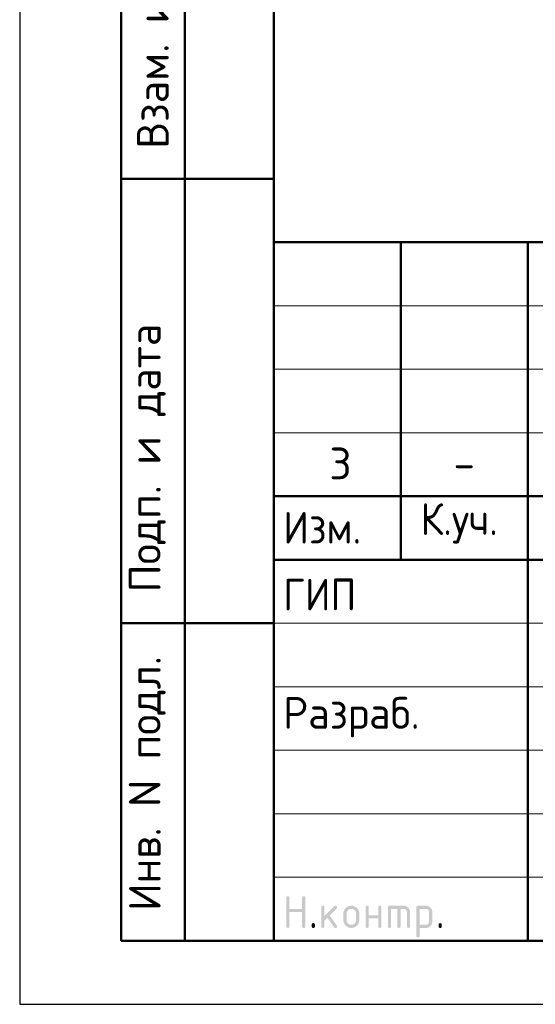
# Model space of a CAD drawing. Header units: millimetres. Extents: x 0 to 21000, y 0 to 29700.
# Tile 1 of 17: x 0 to 4060, y 0 to 7752. Entities that reach past the tile are written whole.
import ezdxf

# ---------------------------------------------------------------- set-up
doc = ezdxf.new("R2010")
doc.units = ezdxf.units.MM
doc.layers.add('Standard', color=7, linetype='Continuous', lineweight=25)
doc.styles.add('ISOCPEUR', font='txt')

msp = doc.modelspace()

# ---------------------------------------------------------------- hatches: boundary and pattern name
at = {"layer": 'Standard', "linetype": 'Continuous', "lineweight": 25, "transparency": 33554687}
for points in [[(2099.1, 613.8), (2099.1, 838.8), (2099.1, 840.4), (2099.3, 841.7), (2099.5, 843.1), (2099.9, 844.3), (2100.3, 845.4), (2100.8, 846.4), (2101.4, 847.4), (2102.2, 848.2), (2103, 848.9), (2104, 849.5), (2105, 850.1), (2106.1, 850.5), (2107.3, 850.9), (2108.7, 851.1), (2110, 851.3), (2111.6, 851.3), (2113.2, 851.3), (2114.5, 851.1), (2115.9, 850.9), (2117.1, 850.5), (2118.3, 850.1), (2119.2, 849.5), (2120.2, 848.9), (2121, 848.2), (2121.8, 847.4), (2122.4, 846.4), (2123, 845.4), (2123.4, 844.3), (2123.7, 843.1), (2123.9, 841.7), (2124.1, 840.4), (2124.1, 838.8), (2124.1, 751.3), (2223.8, 751.3), (2223.8, 838.8), (2223.8, 840.4), (2224, 841.7), (2224.2, 843.1), (2224.6, 844.3), (2225, 845.4), (2225.6, 846.4), (2226.2, 847.4), (2227, 848.2), (2227.8, 848.9), (2228.7, 849.5), (2229.7, 850.1), (2230.9, 850.5), (2232.1, 850.9), (2233.4, 851.1), (2234.8, 851.3), (2236.4, 851.3), (2237.9, 851.3), (2239.3, 851.1), (2240.7, 850.9), (2241.9, 850.5), (2243, 850.1), (2244, 849.5), (2245, 848.9), (2245.8, 848.2), (2246.6, 847.4), (2247.1, 846.4), (2247.7, 845.4), (2248.1, 844.3), (2248.5, 843.1), (2248.7, 841.7), (2248.9, 840.4), (2248.9, 838.8), (2248.9, 613.8), (2248.9, 612.2), (2248.7, 610.9), (2248.5, 609.5), (2248.1, 608.3), (2247.7, 607.1), (2247.1, 606.2), (2246.6, 605.2), (2245.8, 604.4), (2245, 603.6), (2244, 603), (2243, 602.5), (2241.9, 602.1), (2240.7, 601.7), (2239.3, 601.5), (2237.9, 601.3), (2236.4, 601.3), (2234.8, 601.3), (2233.4, 601.5), (2232.1, 601.7), (2230.9, 602.1), (2229.7, 602.5), (2228.7, 603), (2227.8, 603.6), (2227, 604.4), (2226.2, 605.2), (2225.6, 606.2), (2225, 607.1), (2224.6, 608.3), (2224.2, 609.5), (2224, 610.9), (2223.8, 612.2), (2223.8, 613.8), (2223.8, 726.3), (2124.1, 726.3), (2124.1, 613.8), (2124.1, 612.2), (2123.9, 610.9), (2123.7, 609.5), (2123.4, 608.3), (2123, 607.1), (2122.4, 606.2), (2121.8, 605.2), (2121, 604.4), (2120.2, 603.6), (2119.2, 603), (2118.3, 602.5), (2117.1, 602.1), (2115.9, 601.7), (2114.5, 601.5), (2113.2, 601.3), (2111.6, 601.3), (2110, 601.3), (2108.7, 601.5), (2107.3, 601.7), (2106.1, 602.1), (2105, 602.5), (2104, 603), (2103, 603.6), (2102.2, 604.4), (2101.4, 605.2), (2100.8, 606.2), (2100.3, 607.1), (2099.9, 608.3), (2099.5, 609.5), (2099.3, 610.9), (2099.1, 612.2)], [(2398.9, 694), (2477.5, 772.6), (2478.4, 773.4), (2479.4, 774.1), (2480.4, 774.8), (2481.5, 775.2), (2482.7, 775.7), (2483.9, 775.9), (2485.1, 776.1), (2486.4, 776.1), (2488, 776.1), (2489.3, 775.9), (2490.7, 775.8), (2491.9, 775.4), (2493.1, 775), (2494, 774.4), (2495, 773.8), (2495.8, 773), (2496.6, 772.2), (2497.2, 771.3), (2497.7, 770.3), (2498.1, 769.1), (2498.5, 767.9), (2498.7, 766.6), (2498.9, 765.2), (2498.9, 763.7), (2498.9, 762.4), (2498.7, 761.3), (2498.4, 760.1), (2498, 759), (2497.5, 757.9), (2496.8, 756.9), (2496.1, 755.9), (2495.1, 754.9), (2440.2, 700.1), (2496.4, 621), (2497.7, 619.3), (2498.3, 617.4), (2498.9, 615.6), (2498.9, 613.6), (2498.9, 612.1), (2498.7, 610.7), (2498.5, 609.4), (2498.1, 608.2), (2497.7, 607), (2497.2, 606.1), (2496.6, 605.1), (2495.8, 604.4), (2495, 603.6), (2494, 603), (2493.1, 602.4), (2491.9, 602.1), (2490.7, 601.7), (2489.3, 601.5), (2488, 601.3), (2486.4, 601.3), (2484.8, 601.3), (2483.3, 601.6), (2481.8, 601.9), (2480.5, 602.6), (2479.2, 603.3), (2478.1, 604.3), (2477, 605.3), (2476, 606.6), (2422.2, 682.1), (2398.9, 658.8), (2398.9, 613.8), (2398.9, 612.2), (2398.7, 610.9), (2398.6, 609.5), (2398.2, 608.3), (2397.8, 607.1), (2397.2, 606.2), (2396.6, 605.2), (2395.8, 604.4), (2395, 603.6), (2394, 603), (2393.1, 602.5), (2391.9, 602.1), (2390.7, 601.7), (2389.4, 601.5), (2388, 601.3), (2386.4, 601.3), (2384.9, 601.3), (2383.5, 601.5), (2382.1, 601.7), (2380.9, 602.1), (2379.8, 602.5), (2378.8, 603), (2377.8, 603.6), (2377, 604.4), (2376.2, 605.2), (2375.7, 606.2), (2375.1, 607.1), (2374.7, 608.3), (2374.3, 609.5), (2374.1, 610.8), (2373.9, 612.2), (2373.9, 613.8), (2373.9, 763.7), (2373.9, 765.2), (2374.1, 766.6), (2374.3, 767.9), (2374.7, 769.1), (2375.1, 770.3), (2375.7, 771.3), (2376.2, 772.2), (2377, 773), (2377.8, 773.8), (2378.8, 774.4), (2379.8, 775), (2380.9, 775.4), (2382.1, 775.8), (2383.5, 775.9), (2384.9, 776.1), (2386.4, 776.1), (2388, 776.1), (2389.4, 775.9), (2390.7, 775.8), (2391.9, 775.4), (2393.1, 775), (2394, 774.4), (2395, 773.8), (2395.8, 773), (2396.6, 772.2), (2397.2, 771.3), (2397.8, 770.3), (2398.2, 769.1), (2398.6, 767.9), (2398.7, 766.6), (2398.9, 765.2), (2398.9, 763.7)], [(2748.7, 676.2), (2748.7, 613.8), (2748.7, 612.2), (2748.5, 610.8), (2748.3, 609.5), (2747.9, 608.3), (2747.5, 607.1), (2746.9, 606.2), (2746.3, 605.2), (2745.5, 604.4), (2744.8, 603.6), (2743.8, 603), (2742.8, 602.5), (2741.6, 602.1), (2740.4, 601.7), (2739.1, 601.5), (2737.7, 601.3), (2736.1, 601.3), (2734.6, 601.3), (2733.2, 601.5), (2731.8, 601.7), (2730.7, 602.1), (2729.5, 602.5), (2728.5, 603), (2727.5, 603.6), (2726.8, 604.4), (2726, 605.2), (2725.4, 606.2), (2724.8, 607.1), (2724.4, 608.3), (2724, 609.5), (2723.8, 610.8), (2723.6, 612.2), (2723.6, 613.8), (2723.6, 763.7), (2723.6, 765.2), (2723.8, 766.6), (2724, 767.9), (2724.4, 769.1), (2724.8, 770.3), (2725.4, 771.3), (2726, 772.2), (2726.8, 773), (2727.5, 773.8), (2728.5, 774.4), (2729.5, 775), (2730.7, 775.4), (2731.8, 775.8), (2733.2, 775.9), (2734.6, 776.1), (2736.1, 776.1), (2737.7, 776.1), (2739.1, 775.9), (2740.4, 775.8), (2741.6, 775.4), (2742.8, 775), (2743.8, 774.4), (2744.8, 773.8), (2745.5, 773), (2746.3, 772.2), (2746.9, 771.3), (2747.5, 770.3), (2747.9, 769.1), (2748.3, 768), (2748.5, 766.6), (2748.7, 765.2), (2748.7, 763.7), (2748.7, 701.2), (2823.3, 701.2), (2823.3, 763.7), (2823.3, 765.2), (2823.5, 766.6), (2823.7, 768), (2824.1, 769.1), (2824.5, 770.3), (2825.1, 771.3), (2825.7, 772.2), (2826.5, 773), (2827.3, 773.8), (2828.2, 774.4), (2829.2, 775), (2830.4, 775.4), (2831.6, 775.8), (2832.9, 775.9), (2834.3, 776.1), (2835.9, 776.1), (2837.4, 776.1), (2838.8, 775.9), (2840.2, 775.8), (2841.3, 775.4), (2842.5, 775), (2843.5, 774.4), (2844.5, 773.8), (2845.3, 773), (2846, 772.2), (2846.6, 771.3), (2847.2, 770.3), (2847.6, 769.1), (2848, 767.9), (2848.2, 766.6), (2848.4, 765.2), (2848.4, 763.7), (2848.4, 613.8), (2848.4, 612.2), (2848.2, 610.8), (2848, 609.5), (2847.6, 608.3), (2847.2, 607.1), (2846.6, 606.2), (2846, 605.2), (2845.3, 604.4), (2844.5, 603.6), (2843.5, 603), (2842.5, 602.5), (2841.3, 602.1), (2840.2, 601.7), (2838.8, 601.5), (2837.4, 601.3), (2835.9, 601.3), (2834.3, 601.3), (2832.9, 601.5), (2831.6, 601.7), (2830.4, 602.1), (2829.2, 602.5), (2828.2, 603), (2827.3, 603.6), (2826.5, 604.4), (2825.7, 605.2), (2825.1, 606.2), (2824.5, 607.1), (2824.1, 608.3), (2823.7, 609.5), (2823.5, 610.8), (2823.3, 612.2), (2823.3, 613.8), (2823.3, 676.2)], [(2911, 776.1), (3023.4, 776.1), (3026, 776.1), (3028.5, 775.9), (3031, 775.7), (3033.4, 775.2), (3035.8, 774.8), (3038.1, 774.1), (3040.4, 773.4), (3042.6, 772.5), (3044.8, 771.6), (3047, 770.5), (3049.1, 769.3), (3051.1, 767.9), (3053.1, 766.6), (3055, 765), (3057, 763.4), (3058.8, 761.6), (3060.6, 759.7), (3062.2, 757.8), (3063.8, 755.9), (3065.1, 753.9), (3066.5, 751.9), (3067.7, 749.8), (3068.8, 747.7), (3069.7, 745.4), (3070.6, 743.2), (3071.3, 740.9), (3072, 738.6), (3072.4, 736.2), (3072.9, 733.8), (3073.1, 731.3), (3073.3, 728.8), (3073.3, 726.2), (3073.3, 613.8), (3073.3, 612.2), (3073.1, 610.8), (3072.9, 609.5), (3072.6, 608.3), (3072.2, 607.1), (3071.6, 606.2), (3071, 605.2), (3070.2, 604.4), (3069.4, 603.6), (3068.5, 603), (3067.5, 602.5), (3066.3, 602.1), (3065.1, 601.7), (3063.8, 601.5), (3062.4, 601.3), (3060.8, 601.3), (3059.3, 601.3), (3057.9, 601.5), (3056.5, 601.7), (3055.3, 602.1), (3054.2, 602.5), (3053.2, 603), (3052.2, 603.6), (3051.4, 604.4), (3050.6, 605.2), (3050.1, 606.2), (3049.5, 607.1), (3049.1, 608.3), (3048.7, 609.5), (3048.5, 610.8), (3048.3, 612.2), (3048.3, 613.8), (3048.3, 726.1), (3048.3, 728.8), (3047.8, 731.2), (3047.4, 733.7), (3046.5, 735.9), (3045.6, 738.1), (3044.3, 740.1), (3042.9, 742.1), (3041.1, 743.9), (3039.3, 745.7), (3037.3, 747.1), (3035.3, 748.4), (3033.1, 749.3), (3030.9, 750.2), (3028.4, 750.7), (3026, 751.1), (3023.4, 751.1), (2998.4, 751.1), (2998.4, 613.8), (2998.4, 612.2), (2998.2, 610.8), (2998, 609.5), (2997.7, 608.3), (2997.3, 607.1), (2996.7, 606.2), (2996.1, 605.2), (2995.3, 604.4), (2994.5, 603.6), (2993.5, 603), (2992.6, 602.5), (2991.4, 602.1), (2990.2, 601.7), (2988.8, 601.5), (2987.5, 601.3), (2985.9, 601.3), (2984.3, 601.3), (2983, 601.5), (2981.6, 601.7), (2980.4, 602.1), (2979.3, 602.5), (2978.3, 603), (2977.3, 603.6), (2976.5, 604.4), (2975.7, 605.2), (2975.1, 606.2), (2974.6, 607.1), (2974.2, 608.3), (2973.8, 609.5), (2973.6, 610.8), (2973.4, 612.2), (2973.4, 613.8), (2973.4, 751.1), (2923.5, 751.1), (2923.5, 613.8), (2923.5, 612.2), (2923.3, 610.8), (2923.1, 609.5), (2922.7, 608.3), (2922.4, 607.1), (2921.8, 606.2), (2921.2, 605.2), (2920.4, 604.4), (2919.6, 603.6), (2918.6, 603), (2917.7, 602.5), (2916.5, 602.1), (2915.3, 601.7), (2913.9, 601.5), (2912.6, 601.3), (2911, 601.3), (2909.4, 601.3), (2908.1, 601.5), (2906.7, 601.7), (2905.5, 602.1), (2904.4, 602.5), (2903.4, 603), (2902.4, 603.6), (2901.6, 604.4), (2900.8, 605.2), (2900.2, 606.2), (2899.7, 607.1), (2899.3, 608.3), (2898.9, 609.5), (2898.7, 610.8), (2898.5, 612.2), (2898.5, 613.8), (2898.5, 763.7), (2898.5, 765.2), (2898.7, 766.6), (2898.9, 767.9), (2899.3, 769.1), (2899.7, 770.3), (2900.2, 771.3), (2900.8, 772.2), (2901.6, 773), (2902.4, 773.8), (2903.4, 774.4), (2904.3, 775), (2905.5, 775.4), (2906.7, 775.8), (2908, 775.9), (2909.4, 776.1)], [(2299, 626.3), (2299, 627.9), (2299.2, 629.3), (2299.4, 630.6), (2299.8, 631.8), (2300.2, 633), (2300.8, 634), (2301.3, 634.9), (2302.1, 635.7), (2302.9, 636.5), (2303.9, 637.1), (2304.9, 637.7), (2306, 638.1), (2307.2, 638.5), (2308.6, 638.7), (2309.9, 638.9), (2311.5, 638.9), (2313.1, 638.9), (2314.5, 638.7), (2315.8, 638.5), (2317, 638.1), (2318.2, 637.7), (2319.1, 637.1), (2320.1, 636.5), (2320.9, 635.7), (2321.7, 634.9), (2322.3, 634), (2322.9, 633), (2323.3, 631.8), (2323.6, 630.6), (2323.8, 629.3), (2324, 627.9), (2324, 626.3), (2324, 613.8), (2324, 612.2), (2323.8, 610.9), (2323.6, 609.5), (2323.3, 608.3), (2322.9, 607.2), (2322.3, 606.2), (2321.7, 605.2), (2320.9, 604.4), (2320.1, 603.6), (2319.1, 603), (2318.2, 602.5), (2317, 602.1), (2315.8, 601.7), (2314.5, 601.5), (2313.1, 601.3), (2311.5, 601.3), (2309.9, 601.3), (2308.6, 601.5), (2307.2, 601.7), (2306, 602.1), (2304.9, 602.5), (2303.9, 603), (2302.9, 603.6), (2302.1, 604.4), (2301.3, 605.2), (2300.8, 606.2), (2300.2, 607.2), (2299.8, 608.3), (2299.4, 609.5), (2299.2, 610.9), (2299, 612.2), (2299, 613.8)], [(3298.3, 626.3), (3298.3, 627.9), (3298.5, 629.3), (3298.7, 630.6), (3299.1, 631.8), (3299.5, 633), (3300.1, 634), (3300.6, 634.9), (3301.4, 635.7), (3302.2, 636.5), (3303.2, 637.1), (3304.2, 637.7), (3305.3, 638.1), (3306.5, 638.5), (3307.9, 638.7), (3309.3, 638.9), (3310.8, 638.9), (3312.4, 638.9), (3313.8, 638.7), (3315.1, 638.5), (3316.3, 638.1), (3317.5, 637.7), (3318.4, 637.1), (3319.4, 636.5), (3320.2, 635.7), (3321, 634.9), (3321.6, 634), (3322.2, 633), (3322.6, 631.8), (3322.9, 630.6), (3323.1, 629.3), (3323.3, 627.9), (3323.3, 626.3), (3323.3, 613.8), (3323.3, 612.2), (3323.1, 610.9), (3322.9, 609.5), (3322.6, 608.3), (3322.2, 607.2), (3321.6, 606.2), (3321, 605.2), (3320.2, 604.4), (3319.4, 603.6), (3318.4, 603), (3317.5, 602.5), (3316.3, 602.1), (3315.1, 601.7), (3313.8, 601.5), (3312.4, 601.3), (3310.8, 601.3), (3309.3, 601.3), (3307.9, 601.5), (3306.5, 601.7), (3305.3, 602.1), (3304.2, 602.5), (3303.2, 603), (3302.2, 603.6), (3301.4, 604.4), (3300.6, 605.2), (3300.1, 606.2), (3299.5, 607.2), (3299.1, 608.3), (3298.7, 609.5), (3298.5, 610.9), (3298.3, 612.2), (3298.3, 613.8)]]:
    msp.add_hatch(color=7, dxfattribs=at).paths.add_polyline_path(points, flags=16)
h = msp.add_hatch(color=7, dxfattribs=at)
h.paths.add_polyline_path([(2548.8, 663.7), (2548.8, 713.7), (2548.8, 716.9), (2549, 720.1), (2549.3, 723.2), (2549.9, 726.2), (2550.5, 729.2), (2551.3, 732.1), (2552.2, 734.9), (2553.3, 737.7), (2554.5, 740.5), (2555.9, 743.1), (2557.3, 745.8), (2559, 748.3), (2560.7, 750.8), (2562.7, 753.2), (2564.7, 755.6), (2567, 757.9), (2569.3, 760.2), (2571.7, 762.2), (2574.1, 764.2), (2576.6, 765.9), (2579.1, 767.6), (2581.8, 769), (2584.4, 770.4), (2587.2, 771.6), (2589.9, 772.7), (2592.8, 773.6), (2595.7, 774.4), (2598.7, 775), (2601.7, 775.6), (2604.8, 775.9), (2607.9, 776.1), (2611.1, 776.1), (2614.4, 776.1), (2617.6, 775.9), (2620.7, 775.6), (2623.8, 775), (2626.8, 774.5), (2629.7, 773.6), (2632.6, 772.8), (2635.4, 771.6), (2638.1, 770.5), (2640.8, 769.1), (2643.4, 767.7), (2645.9, 766), (2648.4, 764.3), (2650.8, 762.3), (2653.2, 760.3), (2655.5, 758.1), (2657.7, 755.8), (2659.7, 753.4), (2661.7, 751), (2663.4, 748.5), (2665.1, 746), (2666.5, 743.4), (2667.9, 740.7), (2669, 737.9), (2670.1, 735.2), (2671, 732.3), (2671.8, 729.4), (2672.4, 726.3), (2673, 723.3), (2673.2, 720.1), (2673.5, 717), (2673.5, 713.7), (2673.5, 663.7), (2673.5, 660.5), (2673.2, 657.4), (2673, 654.2), (2672.4, 651.2), (2671.8, 648.2), (2671, 645.4), (2670.1, 642.5), (2669, 639.7), (2667.8, 637), (2666.4, 634.3), (2665, 631.7), (2663.3, 629.2), (2661.6, 626.6), (2659.6, 624.2), (2657.6, 621.8), (2655.3, 619.5), (2653, 617.3), (2650.6, 615.3), (2648.2, 613.3), (2645.7, 611.6), (2643.2, 609.8), (2640.5, 608.4), (2637.9, 607), (2635.1, 605.9), (2632.4, 604.7), (2629.5, 603.9), (2626.6, 603), (2623.6, 602.4), (2620.6, 601.9), (2617.5, 601.6), (2614.4, 601.3), (2611.1, 601.3), (2607.9, 601.3), (2604.8, 601.6), (2601.7, 601.9), (2598.7, 602.4), (2595.7, 603), (2592.8, 603.9), (2589.9, 604.7), (2587.2, 605.9), (2584.4, 607), (2581.8, 608.4), (2579.1, 609.8), (2576.6, 611.6), (2574.1, 613.3), (2571.7, 615.3), (2569.3, 617.3), (2567, 619.5), (2564.7, 621.8), (2562.7, 624.2), (2560.7, 626.6), (2559, 629.2), (2557.3, 631.7), (2555.9, 634.3), (2554.5, 637), (2553.3, 639.7), (2552.2, 642.5), (2551.3, 645.4), (2550.5, 648.2), (2549.9, 651.2), (2549.3, 654.2), (2549, 657.4), (2548.8, 660.5)], flags=16)
h.paths.add_polyline_path([(2648.5, 663.8), (2648.5, 713.8), (2648.5, 717.7), (2647.8, 721.3), (2647.1, 724.9), (2645.7, 728.2), (2644.4, 731.5), (2642.3, 734.5), (2640.3, 737.6), (2637.5, 740.3), (2634.8, 743.1), (2631.8, 745.1), (2628.8, 747.2), (2625.5, 748.5), (2622.2, 749.9), (2618.6, 750.6), (2615, 751.3), (2611.1, 751.3), (2607.3, 751.3), (2603.7, 750.6), (2600.1, 749.9), (2596.8, 748.5), (2593.5, 747.2), (2590.5, 745.1), (2587.5, 743.1), (2584.7, 740.3), (2582, 737.6), (2580, 734.5), (2577.9, 731.5), (2576.5, 728.2), (2575.2, 724.9), (2574.5, 721.3), (2573.8, 717.7), (2573.8, 713.8), (2573.8, 663.8), (2573.8, 659.9), (2574.5, 656.3), (2575.2, 652.6), (2576.5, 649.3), (2577.9, 646), (2579.9, 643), (2581.9, 639.9), (2584.6, 637.2), (2587.4, 634.5), (2590.4, 632.5), (2593.4, 630.4), (2596.7, 629.1), (2600, 627.7), (2603.6, 627), (2607.2, 626.3), (2611.1, 626.3), (2615, 626.3), (2618.6, 627), (2622.2, 627.7), (2625.5, 629.1), (2628.8, 630.4), (2631.8, 632.5), (2634.8, 634.6), (2637.5, 637.3), (2640.3, 640.1), (2642.3, 643.1), (2644.4, 646.1), (2645.7, 649.4), (2647.1, 652.7), (2647.8, 656.3), (2648.5, 659.9)])
h = msp.add_hatch(color=7, dxfattribs=at)
h.paths.add_polyline_path([(3123.4, 763.7), (3123.4, 765.2), (3123.6, 766.6), (3123.8, 768), (3124.2, 769.1), (3124.6, 770.3), (3125.2, 771.3), (3125.8, 772.2), (3126.6, 773), (3127.3, 773.8), (3128.3, 774.4), (3129.3, 775), (3130.5, 775.4), (3131.6, 775.8), (3133, 775.9), (3134.3, 776.1), (3135.9, 776.1), (3198.3, 776.1), (3200.9, 776.1), (3203.4, 775.9), (3206, 775.7), (3208.4, 775.2), (3210.8, 774.8), (3213.1, 774.1), (3215.4, 773.4), (3217.7, 772.5), (3219.9, 771.6), (3222, 770.5), (3224.1, 769.4), (3226.1, 768), (3228.1, 766.7), (3230, 765.1), (3231.9, 763.5), (3233.7, 761.7), (3235.5, 759.9), (3237.1, 757.9), (3238.7, 756), (3240.1, 754), (3241.4, 752), (3242.6, 749.9), (3243.7, 747.8), (3244.6, 745.6), (3245.5, 743.3), (3246.2, 741), (3246.8, 738.7), (3247.3, 736.3), (3247.7, 733.9), (3248, 731.3), (3248.2, 728.8), (3248.2, 726.2), (3248.2, 651.2), (3248.2, 648.6), (3248, 646.1), (3247.7, 643.6), (3247.3, 641.2), (3246.9, 638.8), (3246.2, 636.5), (3245.5, 634.2), (3244.6, 632), (3243.7, 629.8), (3242.6, 627.7), (3241.4, 625.6), (3240.1, 623.5), (3238.7, 621.5), (3237.1, 619.6), (3235.6, 617.7), (3233.8, 615.9), (3231.9, 614), (3230, 612.4), (3228.1, 610.8), (3226.1, 609.5), (3224.1, 608.1), (3222, 607), (3219.9, 605.8), (3217.7, 604.9), (3215.5, 604), (3213.1, 603.3), (3210.8, 602.6), (3208.4, 602.2), (3206, 601.7), (3203.5, 601.5), (3201, 601.3), (3198.3, 601.3), (3148.5, 601.3), (3148.5, 538.9), (3148.5, 537.3), (3148.3, 535.9), (3148.1, 534.6), (3147.7, 533.4), (3147.3, 532.2), (3146.7, 531.3), (3146.1, 530.3), (3145.3, 529.5), (3144.6, 528.7), (3143.6, 528.1), (3142.6, 527.6), (3141.4, 527.2), (3140.3, 526.8), (3138.9, 526.6), (3137.5, 526.4), (3136, 526.4), (3134.4, 526.4), (3133, 526.6), (3131.7, 526.8), (3130.5, 527.2), (3129.3, 527.6), (3128.3, 528.1), (3127.3, 528.7), (3126.6, 529.5), (3125.8, 530.3), (3125.2, 531.3), (3124.6, 532.2), (3124.2, 533.4), (3123.8, 534.6), (3123.6, 535.9), (3123.4, 537.3), (3123.4, 538.9)], flags=16)
h.paths.add_polyline_path([(3148.5, 751.1), (3148.5, 626.3), (3198.3, 626.3), (3200.9, 626.3), (3203.3, 626.8), (3205.7, 627.2), (3207.9, 628.2), (3210.1, 629.1), (3212.1, 630.4), (3214.1, 631.8), (3215.9, 633.6), (3217.7, 635.4), (3219.1, 637.4), (3220.4, 639.5), (3221.3, 641.7), (3222.2, 643.9), (3222.7, 646.3), (3223.2, 648.7), (3223.2, 651.3), (3223.2, 726.1), (3223.2, 728.8), (3222.7, 731.2), (3222.3, 733.7), (3221.4, 735.9), (3220.5, 738.1), (3219.1, 740.1), (3217.8, 742.1), (3216, 743.9), (3214.2, 745.7), (3212.2, 747.1), (3210.2, 748.4), (3208, 749.3), (3205.8, 750.2), (3203.3, 750.7), (3200.9, 751.1), (3198.3, 751.1)])

# ---------------------------------------------------------------- linework, layer by layer
at = {"layer": 'Standard', "color": 7, "linetype": 'Continuous', "lineweight": 25, "transparency": 33554687}
for p, q in [((2000, 29200), (2000, 1058.3)), ((2000, 500), (20500, 500)), ((2000, 500), (20500, 500)), ((2000, 500), (20500, 500))]:
    msp.add_line(p, q, dxfattribs=at)
at = {"layer": 'Standard', "color": 7, "linetype": 'Continuous', "lineweight": 50, "transparency": 33554687}
for p, q in [((800, 500), (800, 9000)), ((800, 500), (800, 9000)), ((1300, 500), (1300, 9000)), ((800, 6500), (2000, 6500)), ((2000, 500), (2000, 6000)), ((2000, 6000), (20500, 6000)), ((3000, 3500), (3000, 6000)), ((4000, 500), (4000, 6000)), ((2000, 4000), (8500, 4000)), ((2000, 4000), (8500, 4000)), ((2000, 3500), (8500, 3500)), ((2000, 3500), (8500, 3500)), ((800, 3000), (2000, 3000)), ((2000, 500), (800, 500))]:
    msp.add_line(p, q, dxfattribs=at)
at = {"layer": 'Standard', "color": 7, "linetype": 'Continuous', "lineweight": 13, "transparency": 33554687}
for p, q in [((2000, 5500), (8500, 5500)), ((2000, 5000), (8500, 5000)), ((2000, 4500), (8500, 4500)), ((2000, 3000), (8500, 3000)), ((2000, 2500), (8500, 2500)), ((2000, 2500), (8500, 2500)), ((2000, 2000), (8500, 2000)), ((2000, 2000), (8500, 2000)), ((2000, 1500), (8500, 1500)), ((2000, 1000), (8500, 1000))]:
    msp.add_line(p, q, dxfattribs=at)
at = {"layer": 'Standard', "color": 7, "linetype": 'Continuous', "lineweight": 25, "transparency": 33554687}
msp.add_lwpolyline([(0, 0), (21000, 0), (21000, 29700), (0, 29700), (0, 0)], close=True, dxfattribs=at)
at = {"layer": 'Standard', "color": 7, "linetype": 'Continuous', "lineweight": 50, "transparency": 33554687}
msp.add_lwpolyline([(2000, 29200), (20500, 29200), (20500, 500), (2000, 500), (2000, 29200)], close=True, dxfattribs=at)
at = {"layer": 'Standard', "color": 7, "linetype": 'Continuous', "lineweight": 13, "transparency": 33554687}
for points in [[(20500, 29200), (2000, 29200), (2000, 6000), (20500, 6000), (20500, 29200)], [(20500, 500), (2000, 500), (2000, 6000), (20500, 6000), (20500, 500)]]:
    msp.add_lwpolyline(points, dxfattribs=at)
at = {"layer": 'Standard', "color": 7, "linetype": 'Continuous', "lineweight": 25, "transparency": 33554687}
msp.add_lwpolyline([(20500, 6000), (2000, 6000), (2000, 500), (20500, 500), (20500, 6000)], dxfattribs=at)

# ---------------------------------------------------------------- texts
at = {"layer": 'Standard', "color": 7, "linetype": 'Continuous', "lineweight": 50, "transparency": 33554687, "char_height": 250, "attachment_point": 7, "rotation": 90, "style": 'ISOCPEUR'}
for s, insert, width in [('\\A1;{\\fISOCPEUR|i0|b0;\\H250.000000;\\W1.000000;\\C7;Взам. инв.N}\\P', (1173, 6735.9), 1909.099), ('\\A1;{\\fISOCPEUR|i0|b0;\\H250.000000;\\W1.000000;\\C7;Подп. и дата}\\P', (1149.3, 3242.1), 2197.059), ('\\A1;{\\fISOCPEUR|i0|b0;\\H250.000000;\\W1.000000;\\C7;Инв. N подл.}\\P', (1149.3, 734), 2021.795)]:
    msp.add_mtext(s, dxfattribs=dict(at, insert=insert, width=width))
at = {"layer": 'Standard', "color": 7, "linetype": 'Continuous', "lineweight": 13, "transparency": 33554687, "char_height": 250, "width": 272.222, "style": 'ISOCPEUR'}
for s, insert, attachment_point in [('\\A1;{\\fISOCPEUR|i0|b0;\\H250.000000;\\W1.000000;\\C7;3}\\P', (2437.5, 4258.3), 4), ('\\A1;{\\fISOCPEUR|i0|b0;\\H250.000000;\\W1.000000;\\C7;-}\\P', (3500, 4258.3), 5)]:
    msp.add_mtext(s, dxfattribs=dict(at, insert=insert, attachment_point=attachment_point))
at = {"layer": 'Standard', "color": 7, "linetype": 'Continuous', "lineweight": 25, "transparency": 33554687, "char_height": 250, "attachment_point": 7, "style": 'ISOCPEUR'}
for s, insert, width in [('\\W0.93;Изм.', (2074, 3627.5), 752.883), ('\\W0.93;К.уч.', (3156, 3627.5), 816.019), ('\\W0.92;ГИП', (2074, 3101.3), 689.597), ('\\W0.96;Разраб.', (2074, 2101.3), 1306.549)]:
    msp.add_mtext(s, dxfattribs=dict(at, insert=insert, width=width))

doc.saveas('drawing.dxf')
